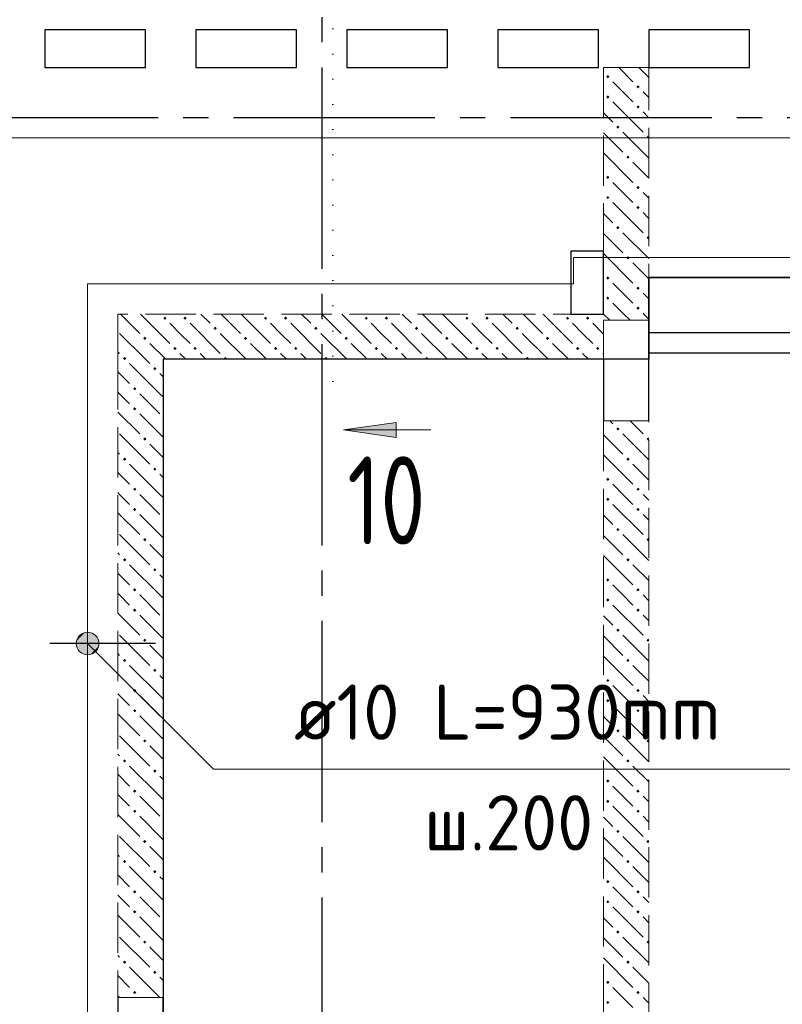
# Model space of a CAD drawing. Header units: millimetres. Extents: x 0 to 61017, y 0 to 42000.
# Tile 22 of 26: x 37560 to 40590, y 30776 to 34690. Entities that reach past the tile are written whole.
import ezdxf

# ---------------------------------------------------------------- set-up
doc = ezdxf.new("R2010")
doc.units = ezdxf.units.MM
for name, pattern in [('______2', [270, 200, -70]), ('______5', [1100, 800, -100, 100, -100]), ('______9', [100, 0, -100])]:
    doc.linetypes.add(name, pattern=pattern)
for name, color, linetype, lineweight in [('Standard', 7, 'Continuous', 25), ('ЖБ Балка Вышележаща', 7, 'Continuous', 25), ('Макрос окна_ макрос двери', 7, 'Continuous', 18), ('Обрамление П-обр. равн.', 7, 'Continuous', 25), ('Оси', 40, '______5', 18), ('Позиционная метка линия выноска', 7, 'Continuous', 13), ('Позиционная метка номер позиции', 7, 'Continuous', 13), ('Узлы символ', 7, 'Continuous', 25)]:
    doc.layers.add(name, color=color, linetype=linetype, lineweight=lineweight)
for name, color, linetype, lineweight, true_color in [('ЖБ Балка Нижележащая', 7, '______2', 25, 0x8c8cff), ('ЖБ Перекрытие верхний уровень', 7, 'Continuous', 25, 0xe0e0ff), ('ЖБ Стена верхний уровень', 7, 'Continuous', 25, 0x006e00)]:
    doc.layers.add(name, color=color, linetype=linetype, lineweight=lineweight, true_color=true_color)
doc.styles.add('ISOCPEUR', font='txt')

msp = doc.modelspace()

# ---------------------------------------------------------------- hatches: boundary and pattern name
at = {"layer": 'ЖБ Стена верхний уровень', "linetype": 'Continuous', "lineweight": 18, "transparency": 33554687}
for points in [[(39890.5, 34463.1), (39896.9, 34469.6), (39903.4, 34463.1), (39896.9, 34456.6)], [(40010.4, 34423.1), (40016.9, 34429.6), (40023.4, 34423.1), (40016.9, 34416.6)], [(39890.5, 34383.1), (39896.9, 34389.6), (39903.4, 34383.1), (39896.9, 34376.6)], [(40010.4, 34343.1), (40016.9, 34349.6), (40023.4, 34343.1), (40016.9, 34336.6)], [(39930.5, 34263.1), (39937, 34269.6), (39943.5, 34263.1), (39937, 34256.6)], [(40050.5, 34223.1), (40057, 34229.6), (40060, 34226.6), (40060, 34219.7), (40057, 34216.6)], [(39970.5, 34143.1), (39977, 34149.6), (39983.4, 34143.1), (39977, 34136.6)], [(39890.5, 34063.1), (39896.9, 34069.6), (39903.4, 34063.1), (39896.9, 34056.6)], [(40010.4, 34023.1), (40016.9, 34029.6), (40023.4, 34023.1), (40016.9, 34016.6)], [(39890.5, 33983.1), (39896.9, 33989.6), (39903.4, 33983.1), (39896.9, 33976.6)], [(40010.4, 33943.1), (40016.9, 33949.6), (40023.4, 33943.1), (40016.9, 33936.6)], [(39930.5, 33863.1), (39937, 33869.6), (39943.5, 33863.1), (39937, 33856.6)], [(40050.5, 33823.1), (40057, 33829.6), (40060, 33826.6), (40060, 33819.7), (40057, 33816.6)], [(39970.5, 33743.1), (39977, 33749.6), (39983.4, 33743.1), (39977, 33736.6)], [(39890.5, 33663.1), (39896.9, 33669.6), (39903.4, 33663.1), (39896.9, 33656.6)], [(40010.4, 33623.1), (40016.9, 33629.6), (40023.4, 33623.1), (40016.9, 33616.6)], [(39890.5, 33583.1), (39896.9, 33589.6), (39903.4, 33583.1), (39896.9, 33576.6)], [(40010.4, 33543.1), (40016.9, 33549.6), (40023.4, 33543.1), (40016.9, 33536.6)], [(38130.5, 33503.1), (38137, 33509.6), (38143.5, 33503.1), (38137, 33496.6)], [(38210.4, 33503.1), (38216.9, 33509.6), (38223.4, 33503.1), (38216.9, 33496.6)], [(38530.5, 33503.1), (38537, 33509.6), (38543.5, 33503.1), (38537, 33496.6)], [(38610.4, 33503.1), (38616.9, 33509.6), (38623.4, 33503.1), (38616.9, 33496.6)], [(38930.5, 33503.1), (38937, 33509.6), (38943.5, 33503.1), (38937, 33496.6)], [(39010.4, 33503.1), (39016.9, 33509.6), (39023.4, 33503.1), (39016.9, 33496.6)], [(39330.5, 33503.1), (39337, 33509.6), (39343.5, 33503.1), (39337, 33496.6)], [(39410.4, 33503.1), (39416.9, 33509.6), (39423.4, 33503.1), (39416.9, 33496.6)], [(39730.5, 33503.1), (39737, 33509.6), (39743.5, 33503.1), (39737, 33496.6)], [(39810.4, 33503.1), (39816.9, 33509.6), (39823.4, 33503.1), (39816.9, 33496.6)], [(38330.5, 33463.1), (38337, 33469.6), (38343.5, 33463.1), (38337, 33456.6)], [(38730.5, 33463.1), (38737, 33469.6), (38743.5, 33463.1), (38737, 33456.6)], [(39130.5, 33463.1), (39137, 33469.6), (39143.5, 33463.1), (39137, 33456.6)], [(39530.5, 33463.1), (39537, 33469.6), (39543.5, 33463.1), (39537, 33456.6)], [(38050.5, 33423.1), (38057, 33429.6), (38063.5, 33423.1), (38057, 33416.6)], [(38450.5, 33423.1), (38457, 33429.6), (38463.5, 33423.1), (38457, 33416.6)], [(38850.5, 33423.1), (38857, 33429.6), (38863.5, 33423.1), (38857, 33416.6)], [(39250.5, 33423.1), (39257, 33429.6), (39263.5, 33423.1), (39257, 33416.6)], [(39650.5, 33423.1), (39657, 33429.6), (39663.5, 33423.1), (39657, 33416.6)], [(38170.5, 33383.1), (38177, 33389.6), (38183.4, 33383.1), (38177, 33376.6)], [(38250.5, 33383.1), (38257, 33389.6), (38263.5, 33383.1), (38257, 33376.6)], [(38570.5, 33383.1), (38577, 33389.6), (38583.4, 33383.1), (38577, 33376.6)], [(38650.5, 33383.1), (38657, 33389.6), (38663.5, 33383.1), (38657, 33376.6)], [(38970.5, 33383.1), (38977, 33389.6), (38983.4, 33383.1), (38977, 33376.6)], [(39050.5, 33383.1), (39057, 33389.6), (39063.5, 33383.1), (39057, 33376.6)], [(39370.5, 33383.1), (39377, 33389.6), (39383.4, 33383.1), (39377, 33376.6)], [(39450.5, 33383.1), (39457, 33389.6), (39463.5, 33383.1), (39457, 33376.6)], [(39770.5, 33383.1), (39777, 33389.6), (39783.4, 33383.1), (39777, 33376.6)], [(39850.5, 33383.1), (39857, 33389.6), (39863.5, 33383.1), (39857, 33376.6)], [(37970.5, 33343.1), (37977, 33349.6), (37983.4, 33343.1), (37980.3, 33340), (37973.6, 33340)], [(38370.5, 33343.1), (38377, 33349.6), (38383.4, 33343.1), (38380.3, 33340), (38373.6, 33340)], [(38770.5, 33343.1), (38777, 33349.6), (38783.4, 33343.1), (38780.3, 33340), (38773.6, 33340)], [(39170.5, 33343.1), (39177, 33349.6), (39183.4, 33343.1), (39180.3, 33340), (39173.6, 33340)], [(39570.5, 33343.1), (39577, 33349.6), (39583.4, 33343.1), (39580.3, 33340), (39573.6, 33340)], [(37980.3, 33340), (37977, 33336.6), (37973.6, 33340)], [(38090.5, 33303.1), (38096.9, 33309.6), (38103.4, 33303.1), (38096.9, 33296.6)], [(38010.4, 33223.1), (38016.9, 33229.6), (38023.4, 33223.1), (38016.9, 33216.6)], [(38010.4, 33143.1), (38016.9, 33149.6), (38023.4, 33143.1), (38016.9, 33136.6)], [(39930.5, 33063.1), (39937, 33069.6), (39943.5, 33063.1), (39937, 33056.6)], [(38050.5, 33023.1), (38057, 33029.6), (38063.5, 33023.1), (38057, 33016.6)], [(40050.5, 33023.1), (40057, 33029.6), (40060, 33026.6), (40060, 33019.7), (40057, 33016.6)], [(37970.5, 32943.1), (37977, 32949.6), (37983.4, 32943.1), (37977, 32936.6)], [(39970.5, 32943.1), (39977, 32949.6), (39983.4, 32943.1), (39977, 32936.6)], [(38090.5, 32903.1), (38096.9, 32909.6), (38103.4, 32903.1), (38096.9, 32896.6)], [(39890.5, 32863.1), (39896.9, 32869.6), (39903.4, 32863.1), (39896.9, 32856.6)], [(38010.4, 32823.1), (38016.9, 32829.6), (38023.4, 32823.1), (38016.9, 32816.6)], [(40010.4, 32823.1), (40016.9, 32829.6), (40023.4, 32823.1), (40016.9, 32816.6)], [(39890.5, 32783.1), (39896.9, 32789.6), (39903.4, 32783.1), (39896.9, 32776.6)], [(38010.4, 32743.1), (38016.9, 32749.6), (38023.4, 32743.1), (38016.9, 32736.6)], [(40010.4, 32743.1), (40016.9, 32749.6), (40023.4, 32743.1), (40016.9, 32736.6)], [(39930.5, 32663.1), (39937, 32669.6), (39943.5, 32663.1), (39937, 32656.6)], [(38050.5, 32623.1), (38057, 32629.6), (38063.5, 32623.1), (38057, 32616.6)], [(40050.5, 32623.1), (40057, 32629.6), (40060, 32626.6), (40060, 32619.7), (40057, 32616.6)], [(37970.5, 32543.1), (37977, 32549.6), (37983.4, 32543.1), (37977, 32536.6)], [(39970.5, 32543.1), (39977, 32549.6), (39983.4, 32543.1), (39977, 32536.6)], [(38090.5, 32503.1), (38096.9, 32509.6), (38103.4, 32503.1), (38096.9, 32496.6)], [(39890.5, 32463.1), (39896.9, 32469.6), (39903.4, 32463.1), (39896.9, 32456.6)], [(38010.4, 32423.1), (38016.9, 32429.6), (38023.4, 32423.1), (38016.9, 32416.6)], [(40010.4, 32423.1), (40016.9, 32429.6), (40023.4, 32423.1), (40016.9, 32416.6)], [(39890.5, 32383.1), (39896.9, 32389.6), (39903.4, 32383.1), (39896.9, 32376.6)], [(38010.4, 32343.1), (38016.9, 32349.6), (38023.4, 32343.1), (38016.9, 32336.6)], [(40010.4, 32343.1), (40016.9, 32349.6), (40023.4, 32343.1), (40016.9, 32336.6)], [(39930.5, 32263.1), (39937, 32269.6), (39943.5, 32263.1), (39937, 32256.6)], [(38050.5, 32223.1), (38057, 32229.6), (38063.5, 32223.1), (38057, 32216.6)], [(40050.5, 32223.1), (40057, 32229.6), (40060, 32226.6), (40060, 32219.7), (40057, 32216.6)], [(37970.5, 32143.1), (37977, 32149.6), (37983.4, 32143.1), (37977, 32136.6)], [(39970.5, 32143.1), (39977, 32149.6), (39983.4, 32143.1), (39977, 32136.6)], [(38090.5, 32103.1), (38096.9, 32109.6), (38103.4, 32103.1), (38096.9, 32096.6)], [(39890.5, 32063.1), (39896.9, 32069.6), (39903.4, 32063.1), (39896.9, 32056.6)], [(38010.4, 32023.1), (38016.9, 32029.6), (38023.4, 32023.1), (38016.9, 32016.6)], [(40010.4, 32023.1), (40016.9, 32029.6), (40023.4, 32023.1), (40016.9, 32016.6)], [(39890.5, 31983.1), (39896.9, 31989.6), (39903.4, 31983.1), (39896.9, 31976.6)], [(38010.4, 31943.1), (38016.9, 31949.6), (38023.4, 31943.1), (38016.9, 31936.6)], [(40010.4, 31943.1), (40016.9, 31949.6), (40023.4, 31943.1), (40016.9, 31936.6)], [(39930.5, 31863.1), (39937, 31869.6), (39943.5, 31863.1), (39937, 31856.6)], [(38050.5, 31823.1), (38057, 31829.6), (38063.5, 31823.1), (38057, 31816.6)], [(40050.5, 31823.1), (40057, 31829.6), (40060, 31826.6), (40060, 31819.7), (40057, 31816.6)], [(37970.5, 31743.1), (37977, 31749.6), (37983.4, 31743.1), (37977, 31736.6)], [(39970.5, 31743.1), (39977, 31749.6), (39983.4, 31743.1), (39977, 31736.6)], [(38090.5, 31703.1), (38096.9, 31709.6), (38103.4, 31703.1), (38096.9, 31696.6)], [(39890.5, 31663.1), (39896.9, 31669.6), (39903.4, 31663.1), (39896.9, 31656.6)], [(38010.4, 31623.1), (38016.9, 31629.6), (38023.4, 31623.1), (38016.9, 31616.6)], [(40010.4, 31623.1), (40016.9, 31629.6), (40023.4, 31623.1), (40016.9, 31616.6)], [(39890.5, 31583.1), (39896.9, 31589.6), (39903.4, 31583.1), (39896.9, 31576.6)], [(38010.4, 31543.1), (38016.9, 31549.6), (38023.4, 31543.1), (38016.9, 31536.6)], [(40010.4, 31543.1), (40016.9, 31549.6), (40023.4, 31543.1), (40016.9, 31536.6)], [(39930.5, 31463.1), (39937, 31469.6), (39943.5, 31463.1), (39937, 31456.6)], [(38050.5, 31423.1), (38057, 31429.6), (38063.5, 31423.1), (38057, 31416.6)], [(40050.5, 31423.1), (40057, 31429.6), (40060, 31426.6), (40060, 31419.7), (40057, 31416.6)], [(37970.5, 31343.1), (37977, 31349.6), (37983.4, 31343.1), (37977, 31336.6)], [(39970.5, 31343.1), (39977, 31349.6), (39983.4, 31343.1), (39977, 31336.6)], [(38090.5, 31303.1), (38096.9, 31309.6), (38103.4, 31303.1), (38096.9, 31296.6)], [(39890.5, 31263.1), (39896.9, 31269.6), (39903.4, 31263.1), (39896.9, 31256.6)], [(38010.4, 31223.1), (38016.9, 31229.6), (38023.4, 31223.1), (38016.9, 31216.6)], [(40010.4, 31223.1), (40016.9, 31229.6), (40023.4, 31223.1), (40016.9, 31216.6)], [(39890.5, 31183.1), (39896.9, 31189.6), (39903.4, 31183.1), (39896.9, 31176.6)], [(38010.4, 31143.1), (38016.9, 31149.6), (38023.4, 31143.1), (38016.9, 31136.6)], [(40010.4, 31143.1), (40016.9, 31149.6), (40023.4, 31143.1), (40016.9, 31136.6)], [(39930.5, 31063.1), (39937, 31069.6), (39943.5, 31063.1), (39937, 31056.6)], [(38050.5, 31023.1), (38057, 31029.6), (38063.5, 31023.1), (38057, 31016.6)], [(40050.5, 31023.1), (40057, 31029.6), (40060, 31026.6), (40060, 31019.7), (40057, 31016.6)], [(37970.5, 30943.1), (37977, 30949.6), (37983.4, 30943.1), (37977, 30936.6)], [(39970.5, 30943.1), (39977, 30949.6), (39983.4, 30943.1), (39977, 30936.6)], [(38090.5, 30903.1), (38096.9, 30909.6), (38103.4, 30903.1), (38096.9, 30896.6)], [(39890.5, 30863.1), (39896.9, 30869.6), (39903.4, 30863.1), (39896.9, 30856.6)], [(38010.4, 30823.1), (38016.9, 30829.6), (38023.4, 30823.1), (38016.9, 30816.6)], [(40010.4, 30823.1), (40016.9, 30829.6), (40023.4, 30823.1), (40016.9, 30816.6)], [(39890.5, 30783.1), (39896.9, 30789.6), (39903.4, 30783.1), (39896.9, 30776.6)]]:
    msp.add_hatch(color=7, dxfattribs=at).paths.add_polyline_path(points, flags=16)
at = {"layer": 'Позиционная метка номер позиции', "linetype": 'Continuous', "lineweight": 13, "transparency": 33554687}
for points in [[(37786.7, 32221.5), (37818.5, 32253.3), (37798.2, 32241.8)], [(37818.5, 32253.3), (37786.7, 32221.5), (37786.7, 32198.5)], [(37818.5, 32253.3), (37786.7, 32198.5), (37841.5, 32253.3)], [(37841.5, 32253.3), (37786.7, 32198.5), (37798.2, 32178.2)], [(37841.5, 32253.3), (37798.2, 32178.2), (37861.8, 32241.8)], [(37861.8, 32241.8), (37798.2, 32178.2), (37818.5, 32166.7)], [(37861.8, 32241.8), (37818.5, 32166.7), (37873.3, 32221.5)], [(37873.3, 32221.5), (37818.5, 32166.7), (37841.5, 32166.7)], [(37873.3, 32221.5), (37841.5, 32166.7), (37873.3, 32198.5)], [(37873.3, 32198.5), (37841.5, 32166.7), (37861.8, 32178.2)]]:
    msp.add_hatch(color=7, dxfattribs=at).paths.add_polyline_path(points)
at = {"layer": 'Узлы символ', "linetype": 'Continuous', "lineweight": 13, "transparency": 33554687}
msp.add_hatch(color=7, dxfattribs=at).paths.add_polyline_path([(39056.3, 33028.9), (38846.4, 33058.9), (39056.3, 33088.9)], flags=16)

# ---------------------------------------------------------------- linework, layer by layer
at = {"layer": 'Standard', "color": 7, "linetype": 'Continuous', "lineweight": 25, "transparency": 33554687}
for p, q in [((37660, 34650), (37660, 34500)), ((38060, 34650), (37660, 34650)), ((38060, 34500), (38060, 34650)), ((38260, 34650), (38260, 34500)), ((38660, 34650), (38260, 34650)), ((38660, 34500), (38660, 34650)), ((38860, 34650), (38860, 34500)), ((39260, 34650), (38860, 34650)), ((39260, 34500), (39260, 34650)), ((39460, 34650), (39460, 34500)), ((39860, 34650), (39460, 34650)), ((39860, 34500), (39860, 34650)), ((40060, 34650), (40060, 34500)), ((40460, 34650), (40060, 34650)), ((40460, 34500), (40460, 34650)), ((37660, 34500), (38060, 34500)), ((38260, 34500), (38660, 34500)), ((38860, 34500), (39260, 34500)), ((39460, 34500), (39860, 34500)), ((40060, 34500), (40460, 34500)), ((39750, 33770), (39750, 33520)), ((39880, 33770), (39750, 33770)), ((39880, 33520), (39880, 33770)), ((40060, 33665), (40060, 33445)), ((42590, 33665), (40060, 33665)), ((40060, 33445), (40060, 33665)), ((40060, 33665), (42590, 33665)), ((39750, 33520), (39880, 33520)), ((40060, 33445), (40060, 33340)), ((42590, 33445), (40060, 33445)), ((40060, 33365), (42590, 33365)), ((38130, 33340), (38130, 28900)), ((40060, 33340), (38130, 33340))]:
    msp.add_line(p, q, dxfattribs=at)
at = {"layer": 'ЖБ Балка Вышележаща', "color": 7, "linetype": 'Continuous', "lineweight": 18, "transparency": 33554687}
for p, q in [((40060, 33445), (40060, 33365)), ((40060, 33365), (42590, 33365))]:
    msp.add_line(p, q, dxfattribs=at)
at = {"layer": 'ЖБ Балка Нижележащая', "color": 251, "linetype": '______2', "lineweight": 18, "true_color": 0x656565, "transparency": 33554687}
for p, q in [((42590, 33665), (40060, 33665)), ((40060, 33665), (40060, 33445))]:
    msp.add_line(p, q, dxfattribs=at)
at = {"layer": 'ЖБ Перекрытие верхний уровень', "color": 7, "linetype": 'Continuous', "lineweight": 18, "transparency": 33554687}
for p, q in [((37660, 34500), (37660, 34650)), ((37660, 34650), (38060, 34650)), ((38060, 34650), (38060, 34500)), ((38260, 34500), (38260, 34650)), ((38260, 34650), (38660, 34650)), ((38660, 34650), (38660, 34500)), ((38860, 34500), (38860, 34650)), ((38860, 34650), (39260, 34650)), ((39260, 34650), (39260, 34500)), ((39460, 34500), (39460, 34650)), ((39460, 34650), (39860, 34650)), ((39860, 34650), (39860, 34500)), ((40060, 34500), (40060, 34650)), ((40060, 34650), (40460, 34650)), ((40460, 34650), (40460, 34500)), ((38060, 34500), (37660, 34500)), ((38660, 34500), (38260, 34500)), ((39260, 34500), (38860, 34500)), ((39860, 34500), (39460, 34500)), ((40460, 34500), (40060, 34500)), ((39880, 33770), (39750, 33770)), ((39750, 33770), (39750, 33520)), ((39880, 33520), (39880, 33770)), ((39750, 33520), (39880, 33520)), ((40060, 33340), (40060, 33445)), ((40060, 33445), (42590, 33445)), ((38130, 28900), (38130, 33340)), ((38130, 33340), (40060, 33340))]:
    msp.add_line(p, q, dxfattribs=at)
at = {"layer": 'ЖБ Стена верхний уровень', "color": 251, "linetype": '______2', "lineweight": 13, "true_color": 0x656565, "transparency": 33554687}
for p, q in [((40060, 34500), (39880, 34500)), ((39880, 34500), (39880, 33520)), ((40060, 33520), (40060, 34500)), ((39880, 33520), (37950, 33520)), ((37950, 33520), (37950, 33340)), ((40060, 33495), (40060, 33520)), ((40060, 33495), (39880, 33495)), ((39880, 33495), (39880, 33340)), ((40060, 33495), (39880, 33495)), ((39880, 33495), (39880, 33340)), ((37950, 33340), (37950, 30802.5)), ((38130, 33340), (39880, 33340)), ((38130, 30802.5), (38130, 33340)), ((39880, 33095), (40060, 33095)), ((39880, 33095), (40060, 33095)), ((39880, 33095), (39880, 30680)), ((40060, 30660), (40060, 33095)), ((38130, 30802.5), (37950, 30802.5))]:
    msp.add_line(p, q, dxfattribs=at)
at = {"layer": 'ЖБ Стена верхний уровень', "color": 9, "linetype": 'Continuous', "lineweight": 18, "true_color": 0xc7c7c7, "transparency": 33554687}
for p, q in [((39940.1, 34500), (39996.9, 34443.1)), ((40060, 34460.1), (40020.1, 34500)), ((39957, 34403.1), (39916.9, 34443.1)), ((39996.9, 34363.1), (39957, 34403.1)), ((40037, 34403.1), (40060, 34380.1)), ((39916.9, 34363.1), (40037, 34243.1)), ((39880, 34320.1), (39916.9, 34283.1)), ((40037, 34323.1), (40060, 34300.1)), ((39880, 34240.1), (39957, 34163.1)), ((39957, 34243.1), (40060, 34140.1)), ((39880, 34160.1), (39996.9, 34043.1)), ((40060, 34060.1), (39996.9, 34123.1)), ((39957, 34003.1), (39916.9, 34043.1)), ((39996.9, 33963.1), (39957, 34003.1)), ((40037, 34003.1), (40060, 33980.1)), ((39916.9, 33963.1), (40037, 33843.1)), ((39880, 33920.1), (39916.9, 33883.1)), ((40037, 33923.1), (40060, 33900.1)), ((39880, 33840.1), (39957, 33763.1)), ((39957, 33843.1), (40060, 33740.1)), ((39880, 33760.1), (39996.9, 33643.1)), ((40060, 33660.1), (39996.9, 33723.1)), ((39957, 33603.1), (39916.9, 33643.1)), ((39996.9, 33563.1), (39957, 33603.1)), ((40037, 33603.1), (40060, 33580.1)), ((39916.9, 33563.1), (39960.1, 33520)), ((37960.1, 33520), (38037, 33443.1)), ((38040.1, 33520), (38157, 33403.1)), ((38280.1, 33520), (38316.9, 33483.1)), ((38360.1, 33520), (38437, 33443.1)), ((38440.1, 33520), (38557, 33403.1)), ((38680.1, 33520), (38716.9, 33483.1)), ((38760.1, 33520), (38837, 33443.1)), ((38840.1, 33520), (38957, 33403.1)), ((39080.1, 33520), (39116.9, 33483.1)), ((39160.1, 33520), (39237, 33443.1)), ((39240.1, 33520), (39357, 33403.1)), ((39480.1, 33520), (39516.9, 33483.1)), ((39560.1, 33520), (39637, 33443.1)), ((39640.1, 33520), (39757, 33403.1)), ((39880, 33520.1), (39880.1, 33520)), ((39880.1, 33520), (39905.1, 33495)), ((39960.1, 33520), (39985.1, 33495)), ((40037, 33523.1), (40040.1, 33520)), ((40040.1, 33520), (40060, 33500.1)), ((38196.9, 33443.1), (38157, 33483.1)), ((38237, 33483.1), (38357, 33363.1)), ((38596.9, 33443.1), (38557, 33483.1)), ((38637, 33483.1), (38757, 33363.1)), ((38996.9, 33443.1), (38957, 33483.1)), ((39037, 33483.1), (39157, 33363.1)), ((39396.9, 33443.1), (39357, 33483.1)), ((39437, 33483.1), (39557, 33363.1)), ((39796.9, 33443.1), (39757, 33483.1)), ((39837, 33483.1), (39880, 33440.1)), ((37957, 33443.1), (38060.1, 33340)), ((38237, 33403.1), (38196.9, 33443.1)), ((38357, 33443.1), (38460.1, 33340)), ((38637, 33403.1), (38596.9, 33443.1)), ((38757, 33443.1), (38860.1, 33340)), ((39037, 33403.1), (38996.9, 33443.1)), ((39157, 33443.1), (39260.1, 33340)), ((39437, 33403.1), (39396.9, 33443.1)), ((39557, 33443.1), (39660.1, 33340)), ((39837, 33403.1), (39796.9, 33443.1)), ((38140.1, 33340), (38077, 33403.1)), ((38540.1, 33340), (38477, 33403.1)), ((38940.1, 33340), (38877, 33403.1)), ((39340.1, 33340), (39277, 33403.1)), ((39740.1, 33340), (39677, 33403.1)), ((37950, 33370.1), (37957, 33363.1)), ((38196.9, 33363.1), (38220.1, 33340)), ((38277, 33363.1), (38300.1, 33340)), ((38596.9, 33363.1), (38620.1, 33340)), ((38677, 33363.1), (38700.1, 33340)), ((38996.9, 33363.1), (39020.1, 33340)), ((39077, 33363.1), (39100.1, 33340)), ((39396.9, 33363.1), (39420.1, 33340)), ((39477, 33363.1), (39500.1, 33340)), ((39796.9, 33363.1), (39820.1, 33340)), ((39877, 33363.1), (39880, 33360.1)), ((38116.9, 33203.1), (37996.9, 33323.1)), ((38060.1, 33340), (38077, 33323.1)), ((37950, 33290.1), (37996.9, 33243.1)), ((38116.9, 33283.1), (38130, 33270.1)), ((37957, 33203.1), (37950, 33210.1)), ((37996.9, 33163.1), (37957, 33203.1)), ((38037, 33203.1), (38116.9, 33123.1)), ((38116.9, 33203.1), (38130, 33190.1)), ((37950, 33130.1), (38037, 33043.1)), ((38037, 33123.1), (38130, 33030.1)), ((39905.1, 33095), (39916.9, 33083.1)), ((39985.1, 33095), (40037, 33043.1)), ((37957, 33043.1), (38077, 32923.1)), ((39880, 33040.1), (39957, 32963.1)), ((39957, 33043.1), (40060, 32940.1)), ((38130, 32950.1), (38077, 33003.1)), ((37950, 32970.1), (37957, 32963.1)), ((39880, 32960.1), (39996.9, 32843.1)), ((38116.9, 32803.1), (37996.9, 32923.1)), ((40060, 32860.1), (39996.9, 32923.1)), ((37950, 32890.1), (37996.9, 32843.1)), ((38116.9, 32883.1), (38130, 32870.1)), ((39957, 32803.1), (39916.9, 32843.1)), ((37957, 32803.1), (37950, 32810.1)), ((37996.9, 32763.1), (37957, 32803.1)), ((38037, 32803.1), (38116.9, 32723.1)), ((38116.9, 32803.1), (38130, 32790.1)), ((39996.9, 32763.1), (39957, 32803.1)), ((40037, 32803.1), (40060, 32780.1)), ((39916.9, 32763.1), (40037, 32643.1)), ((37950, 32730.1), (38037, 32643.1)), ((38037, 32723.1), (38130, 32630.1)), ((40037, 32723.1), (40060, 32700.1)), ((39880, 32720.1), (39916.9, 32683.1)), ((37957, 32643.1), (38077, 32523.1)), ((39880, 32640.1), (39957, 32563.1)), ((39957, 32643.1), (40060, 32540.1)), ((37950, 32570.1), (37957, 32563.1)), ((38130, 32550.1), (38077, 32603.1)), ((39880, 32560.1), (39996.9, 32443.1)), ((37950, 32490.1), (37996.9, 32443.1)), ((38116.9, 32403.1), (37996.9, 32523.1)), ((40060, 32460.1), (39996.9, 32523.1)), ((38116.9, 32483.1), (38130, 32470.1)), ((37957, 32403.1), (37950, 32410.1)), ((39957, 32403.1), (39916.9, 32443.1)), ((37996.9, 32363.1), (37957, 32403.1)), ((38037, 32403.1), (38116.9, 32323.1)), ((38116.9, 32403.1), (38130, 32390.1)), ((39996.9, 32363.1), (39957, 32403.1)), ((40037, 32403.1), (40060, 32380.1)), ((39916.9, 32363.1), (40037, 32243.1)), ((37950, 32330.1), (38037, 32243.1)), ((38037, 32323.1), (38130, 32230.1)), ((39880, 32320.1), (39916.9, 32283.1)), ((40037, 32323.1), (40060, 32300.1)), ((37957, 32243.1), (38077, 32123.1)), ((39880, 32240.1), (39957, 32163.1)), ((39957, 32243.1), (40060, 32140.1)), ((38130, 32150.1), (38077, 32203.1)), ((37950, 32170.1), (37957, 32163.1)), ((39880, 32160.1), (39996.9, 32043.1)), ((38116.9, 32003.1), (37996.9, 32123.1)), ((40060, 32060.1), (39996.9, 32123.1)), ((37950, 32090.1), (37996.9, 32043.1)), ((38116.9, 32083.1), (38130, 32070.1)), ((39957, 32003.1), (39916.9, 32043.1)), ((37957, 32003.1), (37950, 32010.1)), ((37996.9, 31963.1), (37957, 32003.1)), ((38037, 32003.1), (38116.9, 31923.1)), ((38116.9, 32003.1), (38130, 31990.1)), ((39996.9, 31963.1), (39957, 32003.1)), ((40037, 32003.1), (40060, 31980.1)), ((39916.9, 31963.1), (40037, 31843.1)), ((37950, 31930.1), (38037, 31843.1)), ((38037, 31923.1), (38130, 31830.1)), ((39880, 31920.1), (39916.9, 31883.1)), ((40037, 31923.1), (40060, 31900.1)), ((37957, 31843.1), (38077, 31723.1)), ((39880, 31840.1), (39957, 31763.1)), ((39957, 31843.1), (40060, 31740.1)), ((38130, 31750.1), (38077, 31803.1)), ((37950, 31770.1), (37957, 31763.1)), ((39880, 31760.1), (39996.9, 31643.1)), ((38116.9, 31603.1), (37996.9, 31723.1)), ((40060, 31660.1), (39996.9, 31723.1)), ((37950, 31690.1), (37996.9, 31643.1)), ((38116.9, 31683.1), (38130, 31670.1)), ((39957, 31603.1), (39916.9, 31643.1)), ((37957, 31603.1), (37950, 31610.1)), ((37996.9, 31563.1), (37957, 31603.1)), ((38037, 31603.1), (38116.9, 31523.1)), ((38116.9, 31603.1), (38130, 31590.1)), ((39996.9, 31563.1), (39957, 31603.1)), ((40037, 31603.1), (40060, 31580.1)), ((39916.9, 31563.1), (40037, 31443.1)), ((37950, 31530.1), (38037, 31443.1)), ((38037, 31523.1), (38130, 31430.1)), ((39880, 31520.1), (39916.9, 31483.1)), ((40037, 31523.1), (40060, 31500.1)), ((37957, 31443.1), (38077, 31323.1)), ((39880, 31440.1), (39957, 31363.1)), ((39957, 31443.1), (40060, 31340.1)), ((38130, 31350.1), (38077, 31403.1)), ((37950, 31370.1), (37957, 31363.1)), ((39880, 31360.1), (39996.9, 31243.1)), ((38116.9, 31203.1), (37996.9, 31323.1)), ((40060, 31260.1), (39996.9, 31323.1)), ((37950, 31290.1), (37996.9, 31243.1)), ((38116.9, 31283.1), (38130, 31270.1)), ((39957, 31203.1), (39916.9, 31243.1)), ((37957, 31203.1), (37950, 31210.1)), ((37996.9, 31163.1), (37957, 31203.1)), ((38037, 31203.1), (38116.9, 31123.1)), ((38116.9, 31203.1), (38130, 31190.1)), ((39996.9, 31163.1), (39957, 31203.1)), ((40037, 31203.1), (40060, 31180.1)), ((39916.9, 31163.1), (40037, 31043.1)), ((37950, 31130.1), (38037, 31043.1)), ((38037, 31123.1), (38130, 31030.1)), ((39880, 31120.1), (39916.9, 31083.1)), ((40037, 31123.1), (40060, 31100.1)), ((37957, 31043.1), (38077, 30923.1)), ((39880, 31040.1), (39957, 30963.1)), ((39957, 31043.1), (40060, 30940.1)), ((38130, 30950.1), (38077, 31003.1)), ((37950, 30970.1), (37957, 30963.1)), ((38116.9, 30803.1), (37996.9, 30923.1)), ((39880, 30960.1), (39996.9, 30843.1)), ((40060, 30860.1), (39996.9, 30923.1)), ((37950, 30890.1), (37996.9, 30843.1)), ((38116.9, 30883.1), (38130, 30870.1)), ((37957, 30803.1), (37950, 30810.1)), ((39957, 30803.1), (39916.9, 30843.1)), ((37957.6, 30802.5), (37957, 30803.1)), ((38037, 30803.1), (38037.6, 30802.5)), ((38116.9, 30803.1), (38117.6, 30802.5)), ((39996.9, 30763.1), (39957, 30803.1)), ((40037, 30803.1), (40060, 30780.1))]:
    msp.add_line(p, q, dxfattribs=at)
at = {"layer": 'Макрос окна_ макрос двери', "color": 7, "linetype": 'Continuous', "lineweight": -3, "transparency": 33554687}
for p, q in [((40060, 33095), (40060, 33495)), ((40060, 33095), (40060, 33495)), ((39880, 33340), (39880, 33095)), ((39880, 33340), (39880, 33095)), ((37950, 30802.5), (37950, 30707.5)), ((38130, 30735), (38130, 30802.5))]:
    msp.add_line(p, q, dxfattribs=at)
at = {"layer": 'Обрамление П-обр. равн.', "color": 7, "linetype": 'Continuous', "lineweight": 25, "transparency": 33554687}
msp.add_line((38100, 32210), (37680, 32210), dxfattribs=at)
at = {"layer": 'Обрамление П-обр. равн.', "color": 7, "linetype": 'Continuous', "lineweight": 13, "transparency": 33554687}
msp.add_line((38630, 31710), (40562, 31710), dxfattribs=at)
at = {"layer": 'Оси', "color": 8, "linetype": '______5', "lineweight": -3, "transparency": 33554687}
for p, q in [((38760, 38900), (38760, 16970)), ((50210, 34300), (4600, 34300)), ((50210, 34300), (4600, 34300))]:
    msp.add_line(p, q, dxfattribs=at)
at = {"layer": 'Позиционная метка линия выноска', "color": 251, "linetype": 'Continuous', "lineweight": 13, "true_color": 0x494949, "transparency": 33554687}
for points in [[(49330, 34220), (7380, 34220), (7380, 28539.8), (7980, 28539.8), (7980, 26939.8), (7380, 26939.8), (7380, 21450)], [(42590, 33745), (39760, 33745), (39760, 33640), (37830, 33640), (37830, 28600), (41490, 28600), (41490, 28420), (42890, 28420), (42890, 30260), (44730, 30260), (44730, 31300), (42890, 31300), (42890, 33365)]]:
    msp.add_lwpolyline(points, dxfattribs=at)
at = {"layer": 'Позиционная метка номер позиции', "color": 7, "linetype": 'Continuous', "lineweight": 13, "transparency": 33554687}
for p, q in [((37798.2, 32241.8), (37798.2, 32241.8)), ((37861.8, 32241.8), (37861.8, 32241.8)), ((37798.2, 32178.2), (37798.2, 32178.2)), ((37861.8, 32178.2), (37861.8, 32178.2))]:
    msp.add_line(p, q, dxfattribs=at)
msp.add_lwpolyline([(37830, 32210), (38330, 31710), (40830, 31710)], dxfattribs=at)
msp.add_circle((37830, 32210), 45, dxfattribs=at)
at = {"layer": 'Узлы символ', "color": 7, "linetype": '______9', "lineweight": 13, "transparency": 33554687}
msp.add_line((38804.6, 33252.2), (38804.6, 36491.4), dxfattribs=at)
at = {"layer": 'Узлы символ', "color": 7, "linetype": 'Continuous', "lineweight": 13, "transparency": 33554687}
for p, q in [((38846.4, 33058.9), (39056.3, 33088.9)), ((39056.3, 33088.9), (39056.3, 33028.9)), ((38846.4, 33058.9), (39193.9, 33058.9)), ((38846.4, 33058.9), (38846.4, 33058.9)), ((38846.4, 33058.9), (38846.4, 33058.9)), ((38846.4, 33058.9), (38846.4, 33058.9)), ((39056.3, 33028.9), (38846.4, 33058.9)), ((39056.3, 33058.9), (39071.4, 33058.9))]:
    msp.add_line(p, q, dxfattribs=at)

# ---------------------------------------------------------------- texts
at = {"layer": 'Обрамление П-обр. равн.', "color": 7, "linetype": 'Continuous', "lineweight": 13, "transparency": 33554687, "char_height": 220, "attachment_point": 7, "style": 'ISOCPEUR'}
for s, insert, width in [('\\W0.96;ø10 L=930mm ', (38650, 31827.3), 1996.291), ('\\W0.95;ш.200 ', (39167, 31387.3), 962.136)]:
    msp.add_mtext(s, dxfattribs=dict(at, insert=insert, width=width))
at = {"layer": 'Узлы символ', "color": 7, "linetype": 'Continuous', "lineweight": 35, "transparency": 33554687, "insert": (38861.4, 32603.9), "char_height": 350, "width": 551.003, "attachment_point": 7, "style": 'ISOCPEUR'}
msp.add_mtext('\\W0.75;10', dxfattribs=at)

doc.saveas('drawing.dxf')
